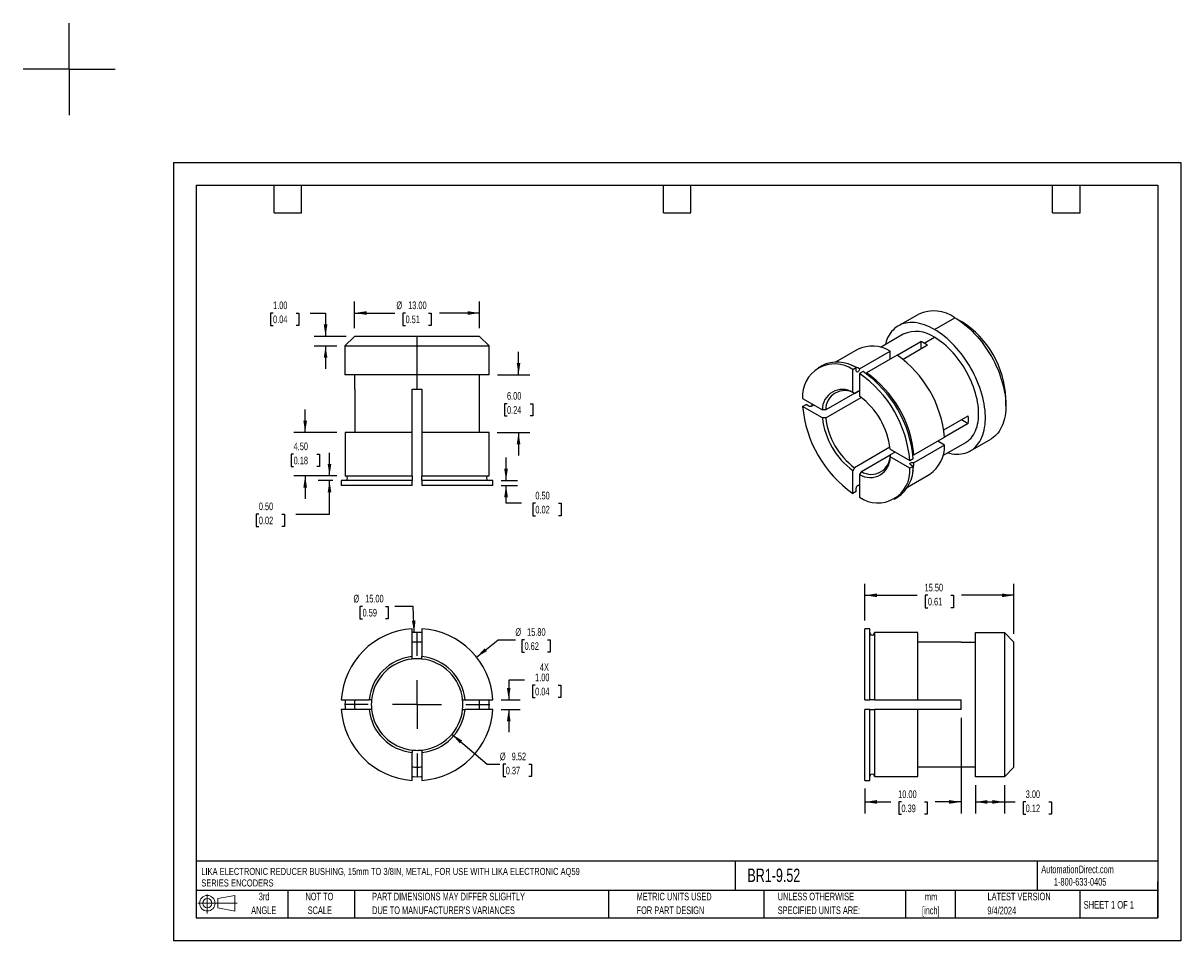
# Model space of a CAD drawing. Header units: millimetres. Extents: x -16 to 105, y 0 to 95.
import ezdxf

# ---------------------------------------------------------------- set-up
doc = ezdxf.new("R2010")
doc.units = ezdxf.units.MM
doc.header["$LTSCALE"] = 0.375
doc.linetypes.add('CENTERX2', pattern=[20.32, 12.7, -2.54, 2.54, -2.54])
doc.layers.add('CENTER', color=40, linetype='CENTERX2')
doc.layers.add('SLD-DEFPOINTS', color=7, linetype='Continuous')
doc.layers.add('DIMENSIONS', color=140, linetype='Continuous', lineweight=25)
doc.layers.add('TEXT', color=140, linetype='Continuous', lineweight=25)
doc.styles.add('SLDTEXTSTYLE0', font='TXT', dxfattribs={"width": 0.7})
doc.styles.add('SLDTEXTSTYLE1', font='TXT', dxfattribs={"width": 0.65})
doc.dimstyles.new('SLDDIMSTYLE0', dxfattribs={"dimtxt": 0.809253, "dimasz": 1.23825, "dimexe": 0, "dimexo": 0.0625, "dimgap": 0.202313, "dimtad": 0, "dimtih": 1, "dimtoh": 1, "dimrnd": 1e-09, "dimzin": 4, "dimdsep": 46, "dimtxsty": 'SLDTEXTSTYLE0', "dimsah": 1, "dimcen": 0, "dimadec": 0, "dimazin": 1, "dimtfac": 1, "dimtofl": 0, "dimtmove": 0, "dimatfit": 3, "dimfxl": 0, "dimfrac": 2, "dimtolj": 1, "dimtzin": 12, "dimarcsym": 0})
doc.dimstyles.new('SLDDIMSTYLE1', dxfattribs={"dimtxt": 0.809253, "dimasz": 1.23825, "dimexe": 0, "dimexo": 0.0625, "dimgap": 0.202313, "dimtad": 0, "dimtih": 1, "dimtoh": 1, "dimrnd": 1e-09, "dimzin": 4, "dimdsep": 46, "dimtxsty": 'SLDTEXTSTYLE0', "dimsah": 1, "dimcen": 0.09, "dimadec": 0, "dimazin": 1, "dimtfac": 1, "dimtmove": 0, "dimatfit": 0, "dimfxl": 0, "dimfrac": 2, "dimtolj": 1, "dimtzin": 12, "dimarcsym": 0})
doc.dimstyles.new('SLDDIMSTYLE2', dxfattribs={"dimtxt": 0.809253, "dimasz": 1.23825, "dimexe": 0, "dimexo": 0.0625, "dimgap": 0.202313, "dimtad": 0, "dimtih": 1, "dimtoh": 1, "dimrnd": 1e-09, "dimzin": 12, "dimdsep": 46, "dimtxsty": 'SLDTEXTSTYLE0', "dimsah": 1, "dimcen": 0, "dimadec": 0, "dimazin": 3, "dimtfac": 1, "dimtofl": 0, "dimtmove": 0, "dimatfit": 3, "dimfxl": 0, "dimfrac": 2, "dimtolj": 1, "dimtzin": 12, "dimarcsym": 0})
doc.dimstyles.new('SLDDIMSTYLE3', dxfattribs={"dimtxt": 0.809253, "dimasz": 1.23825, "dimexe": 0, "dimexo": 0.0625, "dimgap": 0.202313, "dimtad": 0, "dimtih": 1, "dimtoh": 1, "dimrnd": 1e-09, "dimzin": 4, "dimdsep": 46, "dimtxsty": 'SLDTEXTSTYLE0', "dimsah": 1, "dimcen": 0.09, "dimadec": 0, "dimazin": 1, "dimtfac": 1, "dimtofl": 0, "dimtmove": 0, "dimatfit": 3, "dimfxl": 0, "dimfrac": 2, "dimtolj": 1, "dimtzin": 12, "dimarcsym": 0})
doc.dimstyles.new('SLDDIMSTYLE4', dxfattribs={"dimtxt": 0.809253, "dimasz": 1.23825, "dimexe": 0, "dimexo": 0.0625, "dimgap": 0.202313, "dimtad": 0, "dimtih": 1, "dimtoh": 1, "dimrnd": 1e-09, "dimzin": 0, "dimdsep": 46, "dimtxsty": 'SLDTEXTSTYLE0', "dimsah": 1, "dimcen": 0.09, "dimadec": 0, "dimazin": 0, "dimtfac": 1, "dimtmove": 0, "dimatfit": 0, "dimfxl": 0, "dimfrac": 2, "dimtolj": 1, "dimtzin": 12, "dimarcsym": 0})

# ---------------------------------------------------------------- blocks, each defined once
blk = doc.blocks.new('Block11')
at = {"color": 7, "linetype": 'Continuous', "lineweight": 18}
for p, q in [((0.97, 1.99), (0.97, 0)), ((2.05, 1.56), (3.82, 1.89)), ((2.05, 0.6), (2.05, 1.56)), ((3.82, 1.89), (3.82, 0.27)), ((0, 1.08), (4.08, 1.08)), ((2.05, 0.6), (3.82, 0.27))]:
    blk.add_line(p, q, dxfattribs=at)
for radius in [0.806, 0.482]:
    blk.add_circle((0.97, 1.08), radius, dxfattribs=at)
blk = doc.blocks.new('Block12')
at = {"layer": 'SLD-DEFPOINTS'}
blk.add_blockref('Block11', (0, 0), dxfattribs=at)
blk = doc.blocks.new('SW_NOTE_0')
at = {"layer": 'TEXT', "color": 0, "linetype": 'CENTERX2', "lineweight": 18, "char_height": 0.7319, "attachment_point": 1, "style": 'SLDTEXTSTYLE0'}
for s, insert in [('LIKA ELECTRONIC REDUCER BUSHING, 15mm TO 3/8IN, METAL, FOR USE WITH LIKA ELECTRONIC AQ59', (0, 0.94)), ('SERIES ENCODERS', (0, -0.26))]:
    blk.add_mtext(s, dxfattribs=dict(at, insert=insert))
blk = doc.blocks.new('SW_NOTE_0_1')
at = {"layer": 'TEXT', "color": 0, "linetype": 'CENTERX2', "lineweight": 18, "char_height": 0.794, "attachment_point": 2, "style": 'SLDTEXTSTYLE0'}
for s, insert in [('mm', (1.07, 1.02)), ('[inch]', (1.04, -0.41))]:
    blk.add_mtext(s, dxfattribs=dict(at, insert=insert))
blk = doc.blocks.new('SW_NOTE_0_2')
at = {"layer": 'TEXT', "color": 0, "linetype": 'CENTERX2', "lineweight": 18, "char_height": 0.7937, "attachment_point": 1, "style": 'SLDTEXTSTYLE0'}
for s, insert in [('UNLESS OTHERWISE', (0, 1.02)), ('SPECIFIED UNITS ARE:', (0, -0.41))]:
    blk.add_mtext(s, dxfattribs=dict(at, insert=insert))
blk = doc.blocks.new('SW_NOTE_0_3')
at = {"layer": 'TEXT', "color": 0, "linetype": 'CENTERX2', "lineweight": 18, "char_height": 0.7937, "attachment_point": 1, "style": 'SLDTEXTSTYLE0'}
for s, insert in [('PART DIMENSIONS MAY DIFFER SLIGHTLY', (0, 1.02)), ("DUE TO MANUFACTURER'S VARIANCES", (0, -0.41))]:
    blk.add_mtext(s, dxfattribs=dict(at, insert=insert))
blk = doc.blocks.new('SW_NOTE_0_4')
at = {"layer": 'TEXT', "color": 0, "linetype": 'CENTERX2', "lineweight": 18, "char_height": 0.794, "attachment_point": 2, "style": 'SLDTEXTSTYLE0'}
for s, insert in [('NOT TO', (1.97, 1.02)), ('SCALE', (2.01, -0.41))]:
    blk.add_mtext(s, dxfattribs=dict(at, insert=insert))
blk = doc.blocks.new('SW_NOTE_0_5')
at = {"layer": 'TEXT', "color": 0, "linetype": 'CENTERX2', "lineweight": 18, "char_height": 0.794, "attachment_point": 2, "style": 'SLDTEXTSTYLE0'}
for s, insert in [('3rd', (0.87, 1.02)), ('ANGLE', (0.83, -0.41))]:
    blk.add_mtext(s, dxfattribs=dict(at, insert=insert))
blk = doc.blocks.new('SW_NOTE_0_6')
at = {"layer": 'TEXT', "color": 0, "linetype": 'CENTERX2', "lineweight": 18, "char_height": 0.7937, "attachment_point": 1, "style": 'SLDTEXTSTYLE0'}
for s, insert in [('METRIC UNITS USED', (0, 1.02)), ('FOR PART DESIGN', (0, -0.41))]:
    blk.add_mtext(s, dxfattribs=dict(at, insert=insert))
blk = doc.blocks.new('_D')
at = {"layer": 'DIMENSIONS'}
for p, q in [((31.52, 29.5), (33.79, 31.32)), ((33.79, 31.32), (35.57, 31.32)), ((36.52, 31.32), (36.25, 31.32)), ((36.25, 31.32), (36.25, 30.03)), ((38.92, 31.32), (39.2, 31.32)), ((39.2, 31.32), (39.2, 30.03)), ((36.25, 30.03), (36.52, 30.03)), ((39.2, 30.03), (38.92, 30.03))]:
    blk.add_line(p, q, dxfattribs=at)
blk.add_solid([(31.52, 29.5), (32.61, 30.13), (32.37, 30.42)], dxfattribs=at)
at = {"layer": 'DIMENSIONS', "char_height": 0.794, "attachment_point": 1, "style": 'SLDTEXTSTYLE0'}
for s, insert in [('%%c', (35.57, 32.52)), ('15.80', (36.79, 32.52)), ('0.62', (36.52, 31.05))]:
    blk.add_mtext(s, dxfattribs=dict(at, insert=insert))
blk = doc.blocks.new('_D_1')
at = {"layer": 'DIMENSIONS'}
for p, q in [((36.53, 27.13), (34.88, 27.13)), ((34.88, 27.13), (34.88, 25.08)), ((37.62, 26.6), (37.34, 26.6)), ((37.34, 26.6), (37.34, 25.31)), ((40.02, 26.6), (40.29, 26.6)), ((40.29, 26.6), (40.29, 25.31)), ((37.34, 25.31), (37.62, 25.31)), ((40.29, 25.31), (40.02, 25.31)), ((34.09, 25.08), (36.07, 25.08)), ((34.09, 24.08), (36.07, 24.08)), ((34.88, 24.08), (34.88, 21.7))]:
    blk.add_line(p, q, dxfattribs=at)
for points in [[(34.88, 25.08), (35.07, 26.31), (34.69, 26.31)], [(34.88, 24.08), (34.69, 22.84), (35.07, 22.84)]]:
    blk.add_solid(points, dxfattribs=at)
at = {"layer": 'DIMENSIONS', "char_height": 0.794, "attachment_point": 1, "style": 'SLDTEXTSTYLE0'}
for s, insert in [('1.00', (37.62, 27.8)), ('4X', (38.12, 28.86)), ('0.04', (37.62, 26.33))]:
    blk.add_mtext(s, dxfattribs=dict(at, insert=insert))
blk = doc.blocks.new('_D_2')
at = {"layer": 'DIMENSIONS'}
for p, q in [((19.68, 34.79), (19.4, 34.79)), ((19.4, 34.79), (19.4, 33.5)), ((22.08, 34.79), (22.35, 34.79)), ((22.35, 34.79), (22.35, 33.5)), ((24.94, 34.79), (23.03, 34.79)), ((25.05, 32.07), (24.94, 34.79)), ((19.4, 33.5), (19.68, 33.5)), ((22.35, 33.5), (22.08, 33.5))]:
    blk.add_line(p, q, dxfattribs=at)
blk.add_solid([(25.05, 32.07), (25.19, 33.32), (24.81, 33.3)], dxfattribs=at)
at = {"layer": 'DIMENSIONS', "char_height": 0.794, "attachment_point": 1, "style": 'SLDTEXTSTYLE0'}
for s, insert in [('%%c', (18.73, 35.99)), ('15.00', (19.95, 35.99)), ('0.59', (19.68, 34.53))]:
    blk.add_mtext(s, dxfattribs=dict(at, insert=insert))
blk = doc.blocks.new('_D_3')
at = {"layer": 'DIMENSIONS'}
for p, q in [((28.97, 21.49), (32.62, 18.38)), ((32.62, 18.38), (33.96, 18.38)), ((34.57, 18.38), (34.3, 18.38)), ((34.3, 18.38), (34.3, 17.09)), ((36.98, 18.38), (37.25, 18.38)), ((37.25, 18.38), (37.25, 17.09)), ((34.3, 17.09), (34.57, 17.09)), ((37.25, 17.09), (36.98, 17.09))]:
    blk.add_line(p, q, dxfattribs=at)
blk.add_solid([(28.97, 21.49), (29.79, 20.54), (30.04, 20.83)], dxfattribs=at)
at = {"layer": 'DIMENSIONS', "char_height": 0.794, "attachment_point": 1, "style": 'SLDTEXTSTYLE0'}
for s, insert in [('%%c', (33.96, 19.58)), ('9.52', (35.19, 19.58)), ('0.37', (34.57, 18.11))]:
    blk.add_mtext(s, dxfattribs=dict(at, insert=insert))
blk = doc.blocks.new('SW_CENTERMARKSYMBOL_0')
at = {"layer": 'CENTER', "color": 0}
for p, q in [((0, 5.08), (0, 7.55)), ((0, 0), (0, 2.54)), ((-5.08, 0), (-7.55, 0)), ((0, 0), (-2.54, 0)), ((0, 0), (0, -2.54)), ((0, 0), (2.54, 0)), ((5.08, 0), (7.55, 0)), ((0, -5.08), (0, -7.55))]:
    blk.add_line(p, q, dxfattribs=at)
blk = doc.blocks.new('_D_4')
at = {"layer": 'DIMENSIONS'}
for p, q in [((71.92, 33.32), (71.92, 37.13)), ((87.42, 31.94), (87.42, 37.13)), ((71.92, 35.94), (77.37, 35.94)), ((78.47, 35.94), (78.2, 35.94)), ((78.2, 35.94), (78.2, 34.65)), ((80.87, 35.94), (81.14, 35.94)), ((81.14, 35.94), (81.14, 34.65)), ((87.42, 35.94), (81.97, 35.94)), ((78.2, 34.65), (78.47, 34.65)), ((81.14, 34.65), (80.87, 34.65))]:
    blk.add_line(p, q, dxfattribs=at)
for points in [[(71.92, 35.94), (73.16, 35.75), (73.16, 36.13)], [(87.42, 35.94), (86.18, 36.13), (86.18, 35.75)]]:
    blk.add_solid(points, dxfattribs=at)
at = {"layer": 'DIMENSIONS', "char_height": 0.794, "attachment_point": 1, "style": 'SLDTEXTSTYLE0'}
for s, insert in [('15.50', (78.13, 37.14)), ('0.61', (78.47, 35.68))]:
    blk.add_mtext(s, dxfattribs=dict(at, insert=insert))
blk = doc.blocks.new('_D_5')
at = {"layer": 'DIMENSIONS'}
for p, q in [((83.42, 16.21), (83.42, 13.26)), ((86.42, 16.21), (86.42, 13.26)), ((83.42, 14.45), (86.42, 14.45)), ((86.42, 14.45), (87.54, 14.45)), ((88.64, 14.45), (88.37, 14.45)), ((88.37, 14.45), (88.37, 13.16)), ((91.04, 14.45), (91.31, 14.45)), ((91.31, 14.45), (91.31, 13.16)), ((88.37, 13.16), (88.64, 13.16)), ((91.31, 13.16), (91.04, 13.16))]:
    blk.add_line(p, q, dxfattribs=at)
for points in [[(83.42, 14.45), (84.66, 14.26), (84.66, 14.64)], [(86.42, 14.45), (85.18, 14.64), (85.18, 14.26)]]:
    blk.add_solid(points, dxfattribs=at)
at = {"layer": 'DIMENSIONS', "char_height": 0.794, "attachment_point": 1, "style": 'SLDTEXTSTYLE0'}
for s, insert in [('3.00', (88.64, 15.65)), ('0.12', (88.64, 14.18))]:
    blk.add_mtext(s, dxfattribs=dict(at, insert=insert))
blk = doc.blocks.new('_D_6')
at = {"layer": 'DIMENSIONS'}
for p, q in [((81.92, 23.21), (81.92, 13.26)), ((71.92, 15.83), (71.92, 13.26)), ((71.92, 14.45), (74.62, 14.45)), ((75.72, 14.45), (75.45, 14.45)), ((75.45, 14.45), (75.45, 13.16)), ((78.12, 14.45), (78.39, 14.45)), ((78.39, 14.45), (78.39, 13.16)), ((81.92, 14.45), (79.22, 14.45)), ((75.45, 13.16), (75.72, 13.16)), ((78.39, 13.16), (78.12, 13.16))]:
    blk.add_line(p, q, dxfattribs=at)
for points in [[(71.92, 14.45), (73.16, 14.26), (73.16, 14.64)], [(81.92, 14.45), (80.68, 14.64), (80.68, 14.26)]]:
    blk.add_solid(points, dxfattribs=at)
at = {"layer": 'DIMENSIONS', "char_height": 0.794, "attachment_point": 1, "style": 'SLDTEXTSTYLE0'}
for s, insert in [('10.00', (75.38, 15.65)), ('0.39', (75.72, 14.18))]:
    blk.add_mtext(s, dxfattribs=dict(at, insert=insert))
blk = doc.blocks.new('_D_7')
at = {"layer": 'DIMENSIONS'}
for p, q in [((35.9, 58.87), (35.9, 61.26)), ((33.71, 58.87), (37.09, 58.87)), ((34.7, 55.87), (34.43, 55.87)), ((34.43, 55.87), (34.43, 54.59)), ((37.1, 55.87), (37.38, 55.87)), ((37.38, 55.87), (37.38, 54.59)), ((34.43, 54.59), (34.7, 54.59)), ((37.38, 54.59), (37.1, 54.59)), ((33.69, 52.87), (37.09, 52.87)), ((35.9, 52.87), (35.9, 50.49))]:
    blk.add_line(p, q, dxfattribs=at)
for points in [[(35.9, 58.87), (36.09, 60.11), (35.71, 60.11)], [(35.9, 52.87), (35.71, 51.64), (36.09, 51.64)]]:
    blk.add_solid(points, dxfattribs=at)
at = {"layer": 'DIMENSIONS', "char_height": 0.794, "attachment_point": 1, "style": 'SLDTEXTSTYLE0'}
for s, insert in [('6.00', (34.7, 57.08)), ('0.24', (34.7, 55.61))]:
    blk.add_mtext(s, dxfattribs=dict(at, insert=insert))
blk = doc.blocks.new('_D_8')
at = {"layer": 'DIMENSIONS'}
for p, q in [((18.85, 63.74), (18.85, 66.49)), ((31.85, 63.74), (31.85, 66.49)), ((18.85, 65.3), (23.02, 65.3)), ((24.15, 65.3), (23.87, 65.3)), ((23.87, 65.3), (23.87, 64.01)), ((26.55, 65.3), (26.82, 65.3)), ((26.82, 65.3), (26.82, 64.01)), ((31.85, 65.3), (27.68, 65.3)), ((23.87, 64.01), (24.15, 64.01)), ((26.82, 64.01), (26.55, 64.01))]:
    blk.add_line(p, q, dxfattribs=at)
for points in [[(18.85, 65.3), (20.09, 65.11), (20.09, 65.49)], [(31.85, 65.3), (30.61, 65.49), (30.61, 65.11)]]:
    blk.add_solid(points, dxfattribs=at)
at = {"layer": 'DIMENSIONS', "char_height": 0.794, "attachment_point": 1, "style": 'SLDTEXTSTYLE0'}
for s, insert in [('%%c', (23.2, 66.5)), ('13.00', (24.42, 66.5)), ('0.51', (24.15, 65.04))]:
    blk.add_mtext(s, dxfattribs=dict(at, insert=insert))
blk = doc.blocks.new('_D_9')
at = {"layer": 'DIMENSIONS'}
for p, q in [((13.71, 52.87), (13.71, 55.26)), ((17, 52.87), (12.52, 52.87)), ((12.51, 50.62), (12.24, 50.62)), ((12.24, 50.62), (12.24, 49.34)), ((14.92, 50.62), (15.19, 50.62)), ((15.19, 50.62), (15.19, 49.34)), ((12.24, 49.34), (12.51, 49.34)), ((17, 48.37), (12.52, 48.37)), ((13.71, 48.37), (13.71, 45.99)), ((15.19, 49.34), (14.92, 49.34))]:
    blk.add_line(p, q, dxfattribs=at)
for points in [[(13.71, 52.87), (13.9, 54.11), (13.52, 54.11)], [(13.71, 48.37), (13.52, 47.14), (13.9, 47.14)]]:
    blk.add_solid(points, dxfattribs=at)
at = {"layer": 'DIMENSIONS', "char_height": 0.794, "attachment_point": 1, "style": 'SLDTEXTSTYLE0'}
for s, insert in [('4.50', (12.51, 51.83)), ('0.18', (12.51, 50.36))]:
    blk.add_mtext(s, dxfattribs=dict(at, insert=insert))
blk = doc.blocks.new('_D_10')
at = {"layer": 'DIMENSIONS'}
for p, q in [((10.37, 65.3), (10.1, 65.3)), ((10.1, 65.3), (10.1, 64.01)), ((12.78, 65.3), (13.05, 65.3)), ((13.05, 65.3), (13.05, 64.01)), ((14.24, 65.3), (15.83, 65.3)), ((15.83, 65.3), (15.83, 62.87)), ((10.1, 64.01), (10.37, 64.01)), ((13.05, 64.01), (12.78, 64.01)), ((17.99, 62.87), (14.64, 62.87)), ((16.99, 61.87), (14.64, 61.87)), ((15.83, 61.87), (15.83, 59.49))]:
    blk.add_line(p, q, dxfattribs=at)
for points in [[(15.83, 62.87), (16.02, 64.11), (15.64, 64.11)], [(15.83, 61.87), (15.64, 60.64), (16.02, 60.64)]]:
    blk.add_solid(points, dxfattribs=at)
at = {"layer": 'DIMENSIONS', "char_height": 0.794, "attachment_point": 1, "style": 'SLDTEXTSTYLE0'}
for s, insert in [('1.00', (10.37, 66.5)), ('0.04', (10.37, 65.04))]:
    blk.add_mtext(s, dxfattribs=dict(at, insert=insert))
blk = doc.blocks.new('_D_11')
at = {"layer": 'DIMENSIONS'}
for p, q in [((34.6, 47.87), (34.6, 50.26)), ((34.09, 47.87), (35.79, 47.87)), ((34.09, 47.37), (35.79, 47.37)), ((34.6, 45.51), (34.6, 47.37)), ((36.19, 45.51), (34.6, 45.51)), ((37.65, 45.51), (37.38, 45.51)), ((37.38, 45.51), (37.38, 44.22)), ((40.06, 45.51), (40.33, 45.51)), ((40.33, 45.51), (40.33, 44.22)), ((37.38, 44.22), (37.65, 44.22)), ((40.33, 44.22), (40.06, 44.22))]:
    blk.add_line(p, q, dxfattribs=at)
for points in [[(34.6, 47.87), (34.79, 49.11), (34.41, 49.11)], [(34.6, 47.37), (34.41, 46.14), (34.79, 46.14)]]:
    blk.add_solid(points, dxfattribs=at)
at = {"layer": 'DIMENSIONS', "char_height": 0.794, "attachment_point": 1, "style": 'SLDTEXTSTYLE0'}
for s, insert in [('0.50', (37.65, 46.71)), ('0.02', (37.65, 45.25))]:
    blk.add_mtext(s, dxfattribs=dict(at, insert=insert))
blk = doc.blocks.new('_D_12')
at = {"layer": 'DIMENSIONS'}
for p, q in [((16.24, 48.37), (16.24, 50.76)), ((17, 48.37), (15.05, 48.37)), ((16.6, 47.87), (15.05, 47.87)), ((16.24, 44.38), (16.24, 47.87)), ((8.89, 44.38), (8.62, 44.38)), ((8.62, 44.38), (8.62, 43.1)), ((11.29, 44.38), (11.57, 44.38)), ((11.57, 44.38), (11.57, 43.1)), ((12.75, 44.38), (16.24, 44.38)), ((8.62, 43.1), (8.89, 43.1)), ((11.57, 43.1), (11.29, 43.1))]:
    blk.add_line(p, q, dxfattribs=at)
for points in [[(16.24, 48.37), (16.43, 49.61), (16.05, 49.61)], [(16.24, 47.87), (16.05, 46.64), (16.43, 46.64)]]:
    blk.add_solid(points, dxfattribs=at)
at = {"layer": 'DIMENSIONS', "char_height": 0.794, "attachment_point": 1, "style": 'SLDTEXTSTYLE0'}
for s, insert in [('0.50', (8.89, 45.59)), ('0.02', (8.89, 44.12))]:
    blk.add_mtext(s, dxfattribs=dict(at, insert=insert))
blk = doc.blocks.new('SW_CENTERMARKSYMBOL_1')
at = {"layer": 'CENTER', "color": 0}
for p, q in [((0, 2.54), (0, 4.79)), ((0, 0), (0, 2.54)), ((-2.54, 0), (-4.79, 0)), ((0, 0), (-2.54, 0)), ((0, 0), (0, -2.54)), ((0, 0), (2.54, 0)), ((2.54, 0), (4.79, 0)), ((0, -2.54), (0, -4.79))]:
    blk.add_line(p, q, dxfattribs=at)

msp = doc.modelspace()

# ---------------------------------------------------------------- linework, layer by layer
at = {"color": 7, "linetype": 'Continuous'}
for p, q in [((0.001, 80.964), (0.001, 0.001)), ((0.001, 80.964), (104.776, 80.964)), ((104.776, 80.964), (104.776, 0.001)), ((104.776, 0.001), (0.001, 0.001))]:
    msp.add_line(p, q, dxfattribs=at)
for p, q in [((77.522, 65.188), (75.401, 63.964)), ((79.151, 63.592), (81.272, 64.817)), ((81.272, 64.817), (81.979, 64.409)), ((18.848, 62.875), (17.848, 61.875)), ((25.348, 62.875), (18.848, 62.875)), ((25.348, 61.875), (25.348, 62.875)), ((31.848, 62.875), (25.348, 62.875)), ((32.848, 61.875), (31.848, 62.875)), ((75.901, 63.098), (73.529, 61.728)), ((78.09, 62.163), (79.151, 62.776)), ((17.848, 61.875), (17.848, 58.875)), ((17.848, 61.875), (25.348, 61.875)), ((25.348, 58.875), (25.348, 61.875)), ((25.348, 61.875), (32.848, 61.875)), ((32.848, 58.875), (32.848, 61.875)), ((71.158, 61.514), (68.864, 60.19)), ((75.263, 60.924), (77.737, 62.352)), ((78.444, 61.944), (75.891, 60.47)), ((77.737, 62.352), (77.737, 61.535)), ((71.373, 59.497), (74.555, 61.334)), ((75.262, 60.925), (72.08, 59.088)), ((74.555, 60.517), (74.555, 61.334)), ((67.423, 59.82), (67.069, 59.616)), ((70.665, 59.416), (71.019, 59.62)), ((70.665, 57.048), (70.665, 59.416)), ((71.019, 59.292), (71.019, 59.62)), ((71.726, 59.212), (71.373, 59.008)), ((71.373, 59.008), (71.373, 56.64)), ((25.348, 58.875), (17.848, 58.875)), ((18.848, 58.875), (18.848, 57.375)), ((32.848, 58.875), (25.348, 58.875)), ((25.348, 57.375), (25.348, 58.875)), ((31.848, 57.375), (31.848, 58.875)), ((18.867, 57.375), (18.848, 57.375)), ((18.867, 57.375), (18.867, 52.875)), ((24.848, 57.375), (25.348, 57.375)), ((24.848, 52.875), (24.848, 57.375)), ((25.348, 57.375), (25.848, 57.375)), ((25.848, 57.375), (25.848, 52.875)), ((31.848, 57.375), (31.828, 57.375)), ((31.828, 52.875), (31.828, 57.375)), ((71.373, 57.251), (67.849, 55.216)), ((70.842, 56.945), (70.665, 57.048)), ((70.842, 56.945), (71.373, 57.251)), ((65.444, 56.4), (67.494, 55.217)), ((65.444, 55.584), (65.798, 55.788)), ((67.494, 54.4), (65.444, 55.584)), ((66.081, 55.624), (65.798, 55.788)), ((66.448, 55.636), (66.435, 55.829)), ((66.435, 55.829), (66.435, 55.829)), ((67.849, 54.4), (71.531, 56.526)), ((86.575, 55.631), (86.575, 56.448)), ((67.849, 55.216), (67.494, 55.217)), ((67.849, 54.4), (67.494, 54.4)), ((80.12, 53.145), (82.673, 54.619)), ((81.965, 54.21), (82.673, 53.802)), ((82.673, 53.802), (80.199, 52.374)), ((17.864, 52.875), (17.864, 48.375)), ((24.848, 52.875), (17.864, 52.875)), ((24.848, 48.375), (24.848, 52.875)), ((32.831, 52.875), (25.848, 52.875)), ((25.848, 52.875), (25.848, 48.375)), ((32.831, 48.375), (32.831, 52.875)), ((77.018, 50.536), (80.2, 52.373)), ((80.2, 51.556), (79.492, 51.964)), ((80.029, 50.47), (82.4, 51.839)), ((82.9, 50.973), (85.022, 52.197)), ((74.525, 51.341), (70.842, 49.215)), ((75.073, 50.842), (74.543, 50.535)), ((74.544, 51.147), (76.594, 49.964)), ((80.2, 51.556), (77.018, 49.719)), ((71.549, 48.807), (74.543, 50.535)), ((74.543, 50.535), (74.544, 50.331)), ((76.594, 49.147), (74.544, 50.331)), ((76.594, 49.964), (76.948, 50.168)), ((76.948, 49.351), (76.664, 49.515)), ((17.864, 48.375), (24.848, 48.375)), ((24.848, 48.375), (24.848, 47.875)), ((25.848, 48.375), (32.831, 48.375)), ((25.848, 47.875), (25.848, 48.375)), ((70.842, 49.215), (70.665, 48.908)), ((70.665, 46.54), (70.665, 48.908)), ((71.549, 48.807), (71.373, 48.499)), ((71.373, 48.499), (71.373, 46.132)), ((76.363, 47.199), (78.658, 48.524)), ((76.948, 49.351), (76.594, 49.147)), ((17.463, 47.875), (17.463, 47.375)), ((24.848, 47.875), (17.463, 47.875)), ((24.848, 47.375), (17.463, 47.375)), ((24.848, 47.375), (24.848, 47.875)), ((33.232, 47.875), (25.848, 47.875)), ((25.848, 47.875), (25.848, 47.375)), ((33.232, 47.375), (25.848, 47.375)), ((33.232, 47.375), (33.232, 47.875)), ((71.019, 46.744), (71.019, 47.072)), ((71.373, 47.276), (71.214, 47.382)), ((71.019, 46.744), (70.665, 46.54)), ((74.969, 45.932), (75.322, 46.136)), ((24.848, 29.561), (24.848, 32.46)), ((25.848, 32.46), (25.848, 29.561)), ((72.421, 32.46), (71.921, 32.46)), ((71.921, 25.076), (71.921, 32.46)), ((72.421, 25.076), (72.421, 32.46)), ((72.921, 32.06), (72.921, 25.076)), ((77.421, 32.06), (72.921, 32.06)), ((77.421, 25.076), (77.421, 32.06)), ((83.421, 17.076), (83.421, 32.076)), ((83.421, 32.076), (86.421, 32.076)), ((86.421, 32.076), (86.421, 17.076)), ((86.421, 32.076), (87.421, 31.076)), ((81.921, 31.057), (77.421, 31.057)), ((81.921, 31.076), (81.921, 31.057)), ((81.921, 31.076), (83.421, 31.076)), ((87.421, 18.076), (87.421, 31.076)), ((24.848, 29.31), (24.848, 29.561)), ((25.848, 29.31), (25.848, 29.561)), ((17.463, 25.076), (20.363, 25.076)), ((20.614, 25.076), (20.363, 25.076)), ((30.081, 25.076), (30.333, 25.076)), ((30.333, 25.076), (33.232, 25.076)), ((71.921, 25.076), (72.421, 25.076)), ((72.921, 25.076), (72.421, 25.076)), ((72.921, 25.076), (77.421, 25.076)), ((77.421, 25.076), (81.921, 25.076)), ((81.921, 24.076), (81.921, 25.076)), ((20.363, 24.076), (17.463, 24.076)), ((20.614, 24.076), (20.363, 24.076)), ((30.081, 24.076), (30.333, 24.076)), ((33.232, 24.076), (30.333, 24.076)), ((71.921, 16.692), (71.921, 24.076)), ((72.421, 24.076), (71.921, 24.076)), ((72.421, 16.692), (72.421, 24.076)), ((72.421, 24.076), (72.921, 24.076)), ((72.921, 24.076), (72.921, 17.093)), ((77.421, 24.076), (72.921, 24.076)), ((77.421, 17.093), (77.421, 24.076)), ((81.921, 24.076), (77.421, 24.076)), ((24.848, 19.843), (24.848, 19.591)), ((24.848, 16.692), (24.848, 19.591)), ((25.848, 19.843), (25.848, 19.591)), ((25.848, 19.591), (25.848, 16.692)), ((77.421, 18.096), (81.921, 18.096)), ((81.921, 18.096), (81.921, 18.076)), ((83.421, 18.076), (81.921, 18.076)), ((87.421, 18.076), (86.421, 17.076)), ((72.921, 17.093), (77.421, 17.093)), ((86.421, 17.076), (83.421, 17.076)), ((71.921, 16.692), (72.421, 16.692))]:
    msp.add_line(p, q)
at = {"flags": 128}
for points in [[(79.151, 63.592), (78.886, 63.737), (78.623, 63.867), (78.36, 63.98), (78.1, 64.077), (77.842, 64.158), (77.588, 64.223), (77.337, 64.27), (77.091, 64.301), (76.85, 64.314), (76.614, 64.311), (76.385, 64.29), (76.163, 64.253), (75.949, 64.198), (75.742, 64.127), (75.544, 64.04), (75.354, 63.936), (75.174, 63.816), (75.004, 63.68), (74.845, 63.529), (74.696, 63.363), (74.558, 63.182), (74.431, 62.986), (74.317, 62.778), (74.214, 62.555), (74.124, 62.321), (74.046, 62.074), (74.03, 62.017)], [(81.272, 64.817), (81.536, 64.657), (81.8, 64.482), (82.062, 64.292), (82.323, 64.089), (82.581, 63.872), (82.835, 63.642), (83.086, 63.4), (83.332, 63.147), (83.573, 62.882), (83.808, 62.607), (84.037, 62.322), (84.26, 62.028), (84.474, 61.726), (84.681, 61.416), (84.879, 61.1), (85.069, 60.777), (85.248, 60.45), (85.418, 60.118), (85.578, 59.782), (85.727, 59.444), (85.865, 59.103), (85.991, 58.762), (86.106, 58.421), (86.209, 58.08), (86.299, 57.741), (86.377, 57.404), (86.442, 57.071), (86.495, 56.741), (86.534, 56.417), (86.561, 56.098), (86.574, 55.785), (86.574, 55.48), (86.561, 55.182), (86.534, 54.894), (86.495, 54.614), (86.442, 54.345), (86.377, 54.087), (86.299, 53.84), (86.209, 53.606), (86.106, 53.383), (85.991, 53.175), (85.865, 52.979), (85.727, 52.798), (85.578, 52.632), (85.418, 52.481), (85.248, 52.345), (85.069, 52.225), (85.022, 52.197)], [(80.529, 50.759), (80.714, 50.714), (80.965, 50.666), (81.211, 50.636), (81.452, 50.622), (81.687, 50.626), (81.916, 50.646), (82.138, 50.684), (82.353, 50.738), (82.56, 50.809), (82.758, 50.897), (82.947, 51.001), (83.127, 51.121), (83.297, 51.256), (83.457, 51.408), (83.606, 51.574), (83.744, 51.755), (83.87, 51.95), (83.985, 52.159), (84.087, 52.381), (84.178, 52.616), (84.256, 52.862), (84.321, 53.121), (84.373, 53.39), (84.413, 53.669), (84.439, 53.958), (84.452, 54.255), (84.452, 54.56), (84.439, 54.873), (84.413, 55.192), (84.373, 55.517), (84.321, 55.846), (84.256, 56.18), (84.178, 56.517), (84.087, 56.856), (83.985, 57.196), (83.87, 57.538), (83.744, 57.879), (83.606, 58.219), (83.457, 58.557), (83.297, 58.893), (83.127, 59.225), (82.947, 59.553), (82.758, 59.875), (82.56, 60.192), (82.353, 60.501), (82.138, 60.804), (81.916, 61.097), (81.687, 61.382), (81.452, 61.657), (81.211, 61.922), (80.965, 62.176), (80.714, 62.418), (80.459, 62.647), (80.202, 62.864), (79.941, 63.068), (79.679, 63.257), (79.415, 63.432), (79.151, 63.592)], [(82.4, 51.839), (82.488, 51.892), (82.654, 52.01), (82.81, 52.144), (82.955, 52.294), (83.089, 52.458), (83.212, 52.638), (83.322, 52.832), (83.42, 53.039), (83.506, 53.259), (83.579, 53.492), (83.639, 53.736), (83.686, 53.991), (83.72, 54.257), (83.74, 54.531), (83.747, 54.815), (83.74, 55.106), (83.72, 55.404), (83.686, 55.708), (83.639, 56.018), (83.579, 56.332), (83.506, 56.648), (83.42, 56.968), (83.322, 57.289), (83.212, 57.61), (83.089, 57.931), (82.955, 58.251), (82.81, 58.568), (82.654, 58.882), (82.488, 59.192), (82.312, 59.497), (82.126, 59.796), (81.932, 60.088), (81.73, 60.372), (81.52, 60.648), (81.304, 60.915), (81.081, 61.171), (80.852, 61.417), (80.618, 61.651), (80.38, 61.872), (80.139, 62.081), (79.894, 62.277), (79.648, 62.458), (79.4, 62.624), (79.151, 62.776)], [(71.373, 59.497), (71.363, 59.423), (71.334, 59.346), (71.289, 59.275), (71.234, 59.217), (71.175, 59.179), (71.118, 59.166), (71.07, 59.178), (71.036, 59.215), (71.02, 59.272), (71.019, 59.292)], [(66.435, 55.829), (66.483, 55.789), (66.507, 55.742), (66.502, 55.694), (66.469, 55.649), (66.413, 55.613), (66.339, 55.59), (66.257, 55.582), (66.174, 55.59), (66.101, 55.614), (66.081, 55.624)], [(77.018, 50.536), (76.949, 50.564), (76.91, 50.57)], [(76.664, 49.515), (76.615, 49.555), (76.592, 49.601), (76.597, 49.65), (76.629, 49.695), (76.686, 49.731), (76.759, 49.754), (76.842, 49.762), (76.925, 49.753), (76.998, 49.729), (77.018, 49.719)], [(71.019, 47.072), (71.029, 47.145), (71.058, 47.222), (71.102, 47.293), (71.157, 47.351), (71.217, 47.389), (71.273, 47.402), (71.321, 47.39), (71.355, 47.354), (71.372, 47.297), (71.373, 47.276)], [(25.348, 32.076), (24.974, 32.067), (24.848, 32.06)], [(25.848, 32.06), (25.721, 32.067), (25.348, 32.076)], [(24.848, 17.093), (24.974, 17.086), (25.348, 17.076)], [(25.348, 17.076), (25.721, 17.086), (25.848, 17.093)]]:
    msp.add_lwpolyline(points, dxfattribs=at)
for centre, radius, start, end in [((79.076, 61.762), 3.762, 54.29495, 114.39459), ((76.608, 56), 9.977, 2.56944, 57.43056), ((77.244, 60.09), 3.294, 54.6275, 114.06204), ((72.689, 58.273), 3.584, 58.63148, 115.27269), ((75.199, 57.163), 5.776, 59.96376, 63.93815), ((74.845, 56.551), 6.483, 56.28798, 59.968), ((68.496, 51.317), 11.751, 5.15249, 54.84751), ((68.775, 56.661), 3.341, 55.5454, 184.46535), ((69.04, 56.467), 3.722, 57.88377, 115.7515), ((68.875, 54.557), 5.535, 63.17683, 72.31415), ((64.287, 48.888), 12.354, 4.99734, 55.00266), ((64.641, 49.092), 12.354, 4.99734, 55.00266), ((71.823, 59.084), 0.257, 335.91741, 1.00925), ((65.314, 49.48), 11.751, 5.15249, 54.84751), ((69.576, 55.273), 2.083, 58.46944, 181.54131), ((69.819, 55.26), 1.971, 58.73193, 181.27882), ((66.691, 50.275), 7.902, 6.3373, 53.6627), ((77.751, 56.66), 12.354, 184.99734, 235.00266), ((75.348, 55.273), 7.902, 186.3373, 233.6627), ((75.326, 55.26), 7.527, 186.56252, 233.43748), ((76.562, 54.21), 6.124, 356.17765, 3.82235), ((76.616, 51.47), 3.585, 304.72537, 1.37265), ((72.462, 50.275), 2.083, 238.46944, 1.54131), ((72.572, 50.491), 1.971, 238.73193, 1.27882), ((71.49, 50.026), 5.536, 347.68103, 356.82664), ((17.865, 48.125), 0.25, 269.91062, 90.08938), ((32.83, 48.125), 0.25, 89.91062, 270.08938), ((73.263, 48.887), 3.341, 235.5454, 4.46535), ((73.143, 49.256), 3.806, 304.933, 1.43389), ((25.348, 24.576), 7.9, 93.62874, 176.37126), ((25.348, 24.576), 7.9, 3.62874, 86.37126), ((72.671, 32.059), 0.25, 179.91062, 0.08938), ((25.348, 24.576), 6.5, 90, 94.41173), ((25.348, 24.576), 6.5, 85.58827, 90), ((25.348, 24.576), 5.01, 95.72768, 174.27232), ((25.348, 24.576), 4.76, 96.02959, 173.97041), ((25.348, 24.576), 4.76, 90, 96.02959), ((25.348, 24.576), 4.76, 83.97041, 90), ((25.348, 24.576), 5.01, 5.72768, 84.27232), ((25.348, 24.576), 4.76, 6.02959, 83.97041), ((25.348, 24.576), 7.5, 176.17745, 183.82255), ((25.348, 24.576), 6.5, 175.58827, 184.41173), ((25.348, 24.576), 4.76, 173.97041, 186.02959), ((25.348, 24.576), 4.76, 353.97041, 6.02959), ((25.348, 24.576), 6.5, 355.58827, 4.41173), ((25.348, 24.576), 7.5, 356.17614, 3.82255), ((25.348, 24.576), 7.9, 183.62874, 266.37126), ((25.348, 24.576), 5.01, 185.72768, 264.27232), ((25.348, 24.576), 4.76, 186.02959, 263.97041), ((25.348, 24.576), 5.01, 275.72768, 354.27232), ((25.348, 24.576), 7.9, 273.62874, 356.37126), ((25.348, 24.576), 4.76, 276.02959, 353.97041), ((25.348, 24.576), 4.76, 263.97041, 270), ((25.348, 24.576), 4.76, 270, 276.02959), ((25.348, 24.576), 6.5, 265.58827, 270), ((25.348, 24.576), 6.5, 270, 274.41173), ((72.671, 17.093), 0.25, 359.91062, 180.08938)]:
    msp.add_arc(centre, radius, start, end)
at = {"layer": 'TEXT'}
for p, q in [((2.381, 78.581), (102.394, 78.581)), ((2.381, 78.581), (2.381, 2.381)), ((10.477, 75.724), (10.477, 78.581)), ((13.335, 75.724), (13.335, 78.581)), ((50.959, 75.724), (50.959, 78.581)), ((53.816, 75.724), (53.816, 78.581)), ((91.44, 75.724), (91.44, 78.581)), ((94.297, 75.724), (94.297, 78.581)), ((102.394, 78.581), (102.394, 2.381)), ((10.477, 75.724), (13.335, 75.724)), ((50.959, 75.724), (53.816, 75.724)), ((91.44, 75.724), (94.297, 75.724)), ((102.394, 8.297), (2.381, 8.297)), ((58.41, 8.297), (58.41, 5.239)), ((89.841, 8.297), (89.841, 5.239)), ((102.394, 2.381), (102.394, 6.191)), ((102.394, 5.239), (2.381, 5.239)), ((11.906, 5.239), (11.906, 2.381)), ((18.829, 5.239), (18.829, 2.381)), ((45.242, 5.239), (45.242, 2.381)), ((61.418, 5.239), (61.418, 2.381)), ((76.134, 5.239), (76.134, 2.381)), ((81.305, 5.239), (81.305, 2.381)), ((94.256, 5.239), (94.256, 2.381)), ((2.381, 2.381), (102.394, 2.381))]:
    msp.add_line(p, q, dxfattribs=at)

# ---------------------------------------------------------------- block references
at = {"layer": 'CENTER'}
for name, p in [('SW_CENTERMARKSYMBOL_1', (-10.829, 90.659)), ('SW_CENTERMARKSYMBOL_0', (25.348, 24.576))]:
    msp.add_blockref(name, p, dxfattribs=at)
at = {"layer": 'SLD-DEFPOINTS'}
msp.add_blockref('Block12', (2.564, 2.833), dxfattribs=at)
at = {"layer": 'TEXT', "linetype": 'CENTERX2', "lineweight": 18}
for name, p in [('SW_NOTE_0', (2.905, 6.647)), ('SW_NOTE_0_5', (8.568, 3.988)), ('SW_NOTE_0_4', (13.221, 3.988)), ('SW_NOTE_0_3', (20.67, 3.988)), ('SW_NOTE_0_6', (48.179, 3.988)), ('SW_NOTE_0_2', (62.853, 3.988)), ('SW_NOTE_0_1', (77.732, 3.973))]:
    msp.add_blockref(name, p, dxfattribs=at)

# ---------------------------------------------------------------- texts
for s, insert, char_height, attachment_point, style in [('BR1-9.52', (59.703, 7.513), 1.3891, 1, 'SLDTEXTSTYLE0'), ('AutomationDirect.com', (90.261, 7.829), 0.79375, 1, 'SLDTEXTSTYLE0'), ('1-800-633-0405', (91.572, 6.539), 0.79375, 1, 'SLDTEXTSTYLE0'), ('LATEST VERSION', (87.957, 5.011), 0.79375, 2, 'SLDTEXTSTYLE0'), ('9/4/2024', (86.152, 3.548), 0.7937, 2, 'SLDTEXTSTYLE0'), ('SHEET 1 OF 1', (94.665, 4.144), 0.79375, 1, 'SLDTEXTSTYLE1')]:
    msp.add_mtext(s, dxfattribs=dict(at, insert=insert, char_height=char_height, attachment_point=attachment_point, style=style))

# ---------------------------------------------------------------- dimensions: what is measured, and where the dimension line sits
at = {"layer": 'DIMENSIONS'}
for base, p1, p2, angle, dimstyle, picture, middle in [((15.833, 61.875), (18.848, 62.875), (17.848, 61.875), 90, 'SLDDIMSTYLE1', '_D_10', (15.833, 65.298)), ((35.903, 52.875), (32.848, 58.875), (32.831, 52.875), 90, 'SLDDIMSTYLE1', '_D_7', (35.903, 55.875)), ((13.713, 48.375), (17.864, 52.875), (17.864, 48.375), 90, 'SLDDIMSTYLE1', '_D_9', (13.713, 50.625)), ((16.238, 47.875), (17.864, 48.375), (17.463, 47.875), 90, 'SLDDIMSTYLE4', '_D_12', (16.238, 44.381)), ((34.596, 47.875), (33.232, 47.375), (33.232, 47.875), 90, 'SLDDIMSTYLE4', '_D_11', (34.596, 45.51)), ((81.921, 14.447), (71.921, 16.692), (81.921, 24.076), 0, 'SLDDIMSTYLE3', '_D_6', (76.921, 14.447)), ((83.421, 14.447), (86.421, 17.076), (83.421, 17.076), 0, 'SLDDIMSTYLE3', '_D_5', (89.841, 14.447))]:
    dim = msp.add_linear_dim(base=base, p1=p1, p2=p2, angle=angle, dimstyle=dimstyle, dxfattribs=at)
    dim.commit()
    dim.dimension.update_dxf_attribs({"geometry": picture, "text_midpoint": middle, "dimtype": 160})
dim = msp.add_linear_dim(base=(31.848, 65.298), p1=(18.848, 62.875), p2=(31.848, 62.875), text='%%c<>', dimstyle='SLDDIMSTYLE3', dxfattribs=at)
dim.commit()
dim.dimension.update_dxf_attribs({"geometry": '_D_8', "text_midpoint": (25.348, 65.298), "dimtype": 160})
dim = msp.add_linear_dim(base=(87.421, 35.939), p1=(71.921, 32.46), p2=(87.421, 31.076), dimstyle='SLDDIMSTYLE3', dxfattribs=at)
dim.commit()
dim.dimension.update_dxf_attribs({"geometry": '_D_4', "text_midpoint": (79.671, 35.939), "dimtype": 160})
for p1, p2, dimstyle, picture, middle in [((25.648, 17.082), (25.047, 32.07), 'SLDDIMSTYLE0', '_D_2', (20.879, 34.789)), ((19.172, 19.649), (31.523, 29.504), 'SLDDIMSTYLE0', '_D', (37.721, 31.316)), ((21.725, 27.664), (28.97, 21.489), 'SLDDIMSTYLE2', '_D_3', (35.777, 18.378))]:
    dim = msp.add_diameter_dim_2p(p1=p1, p2=p2, dimstyle=dimstyle, dxfattribs=at)
    dim.commit()
    dim.dimension.update_dxf_attribs({"geometry": picture, "text_midpoint": middle, "dimtype": 163})
dim = msp.add_linear_dim(base=(34.878, 24.076), p1=(33.232, 25.076), p2=(33.232, 24.076), angle=90, text='4X\\P<>', dimstyle='SLDDIMSTYLE1', dxfattribs=at)
dim.commit()
dim.dimension.update_dxf_attribs({"geometry": '_D_1', "text_midpoint": (34.878, 27.127), "dimtype": 160})

doc.saveas('drawing.dxf')
